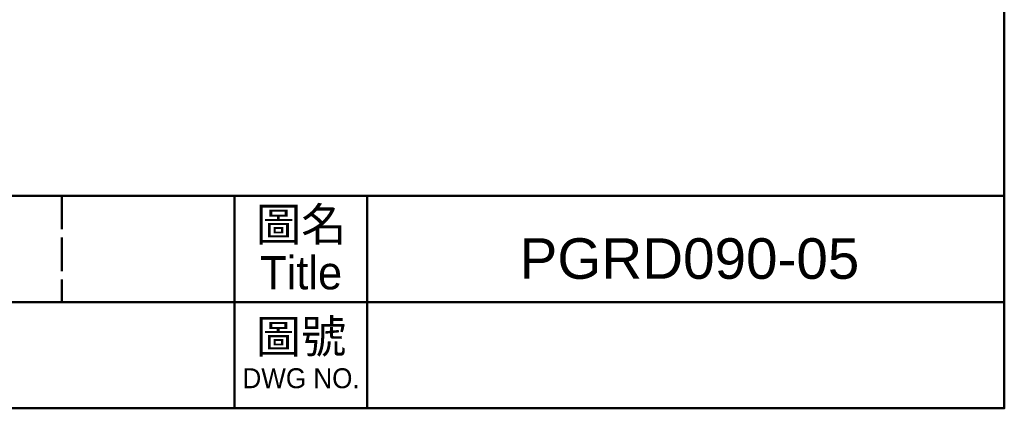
# Model space of a CAD drawing. Header units: millimetres. Extents: x 2723 to 3595, y 721 to 1332.
# Tile 6 of 9: x 3368 to 3595, y 721 to 810. Entities that reach past the tile are written whole.
import ezdxf

# ---------------------------------------------------------------- set-up
doc = ezdxf.new("R2010")
doc.units = ezdxf.units.MM
doc.linetypes.add('DASHED', pattern=[0.2068, 0.1655, -0.0413])
doc.layers.add('圖框', color=7, linetype='Continuous', lineweight=50)
doc.styles.add('預設-ISO', font='arial.ttf')

# ---------------------------------------------------------------- blocks, each defined once
blk = doc.blocks.new('標題欄框 下標註')
at = {"layer": '圖框', "linetype": 'DASHED', "ltscale": 15.230104}
blk.add_line((216.283, 89.91), (216.283, 81.91), dxfattribs=at)
at = {"layer": '圖框'}
for p, q in [((229.283, 89.91), (229.283, 73.91)), ((239.283, 89.91), (239.283, 73.91)), ((162.283, 81.91), (287.283, 81.91))]:
    blk.add_line(p, q, dxfattribs=at)
for points in [[(2.283, 89.91), (287.283, 89.91), (287.283, 273.91), (2.283, 273.91)], [(287.283, 89.91), (2.283, 89.91), (2.283, 73.91), (287.283, 73.91)]]:
    blk.add_lwpolyline(points, close=True, dxfattribs=at)
at = {"layer": '圖框', "color": 7, "attachment_point": 5, "line_spacing_factor": 0.875, "style": '預設-ISO'}
for s, insert, char_height, width in [('\\f新細明體|b0|i0;\\H2.5000;圖名\\PTitle', (234.302, 85.921), 2.5, 10.09163), ('\\f新細明體|b0|i0;\\H2.5000;圖號\\P\\f新細明體|b0|i0;\\H1.5000;DWG NO.', (234.297, 77.986), 3.5, 9.97321)]:
    blk.add_mtext(s, dxfattribs=dict(at, insert=insert, char_height=char_height, width=width))

msp = doc.modelspace()

# ---------------------------------------------------------------- block references
at = {"layer": '圖框', "xscale": 3.057730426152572, "yscale": 3.057730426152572, "zscale": 3.057730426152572}
msp.add_blockref('標題欄框 下標註', (2716.227, 494.849), dxfattribs=at)

# ---------------------------------------------------------------- texts
at = {"layer": '圖框', "insert": (3522.121, 755.258), "char_height": 9.33429, "width": 137.32927, "attachment_point": 5, "style": '預設-ISO'}
msp.add_mtext('PGRD090-05{\\H1.311x; }', dxfattribs=at)

doc.saveas('drawing.dxf')
